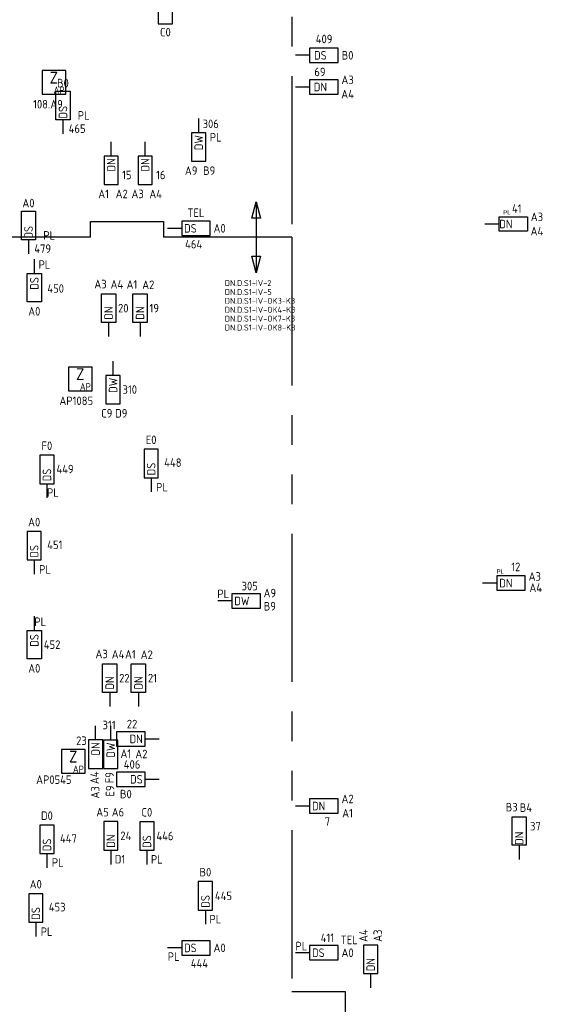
# Model space of a CAD drawing. Header units: millimetres. Extents: x 4336 to 79204, y -9688 to 63134.
# Tile 17 of 38: x 40757 to 51805, y 7369 to 28129. Entities that reach past the tile are written whole.
import ezdxf
from ezdxf.enums import TextEntityAlignment as Align

# ---------------------------------------------------------------- set-up
doc = ezdxf.new("R2010")
doc.units = ezdxf.units.MM
doc.header["$LTSCALE"] = 100
doc.linetypes.add('B0801', pattern=[62.5, 31.25, -6.25, 6.25, -6.25, 6.25, -6.25])
doc.layers.get('0').update_dxf_attribs({"linetype": 'CONTINUOUS'})
for name, color, linetype in [('EB6416--_ATTRIB', 1, 'CONTINUOUS'), ('EB6445--_ATTRIB', 2, 'CONTINUOUS'), ('EL631005_KSTSCH', 6, 'B0801'), ('EL6416--_WIRELESS-Z', 1, 'CONTINUOUS'), ('EL6445--_DATANET', 3, 'CONTINUOUS'), ('EL6522--_TOEGCTRL', 3, 'CONTINUOUS'), ('ET$1B---_OPSCHRIFT', 3, 'CONTINUOUS')]:
    doc.layers.add(name, color=color, linetype=linetype)
doc.styles.add('1_5', font='isocp.shx', dxfattribs={"height": 1.5})
doc.styles.add('1_8', font='iso')
doc.styles.add('2_5', font='isocp.shx', dxfattribs={"height": 2.5})
doc.styles.add('5_0', font='iso', dxfattribs={"height": 5})
doc.styles.add('BURO-025', font='burofont.shx', dxfattribs={"height": 2.5})
doc.styles.add('NORATT', font='isocp.shx')
doc.styles.add('Normaal_staand', font='isocp.shx')

# ---------------------------------------------------------------- blocks, each defined once
blk = doc.blocks.new('EA644501')
for p, q in [((-1.5, 6), (-1.5, 0)), ((1.5, 6), (-1.5, 6)), ((1.5, 0), (1.5, 6)), ((-1.5, 0), (1.5, 0))]:
    blk.add_line(p, q)
at = {"color": 2}
blk.add_line((0, 0), (0, -3), dxfattribs=at)
at = {"style": '1_8', "flags": 9}
blk.add_attdef('NUMMER', text='', height=1.8, rotation=90, dxfattribs=at).set_placement((-3.5, 8), align=Align.BOTTOM_LEFT)
at = {"style": '1_8'}
for tag, flags, p in [('NUMMERAP', 9, (-1.5, 8)), ('NUMMERBP', 9, (1.5, 8)), ('NUMMERA', 8, (-1.5, 8)), ('NUMMERB', 8, (1.5, 8))]:
    blk.add_attdef(tag, text='', height=1.8, rotation=90, dxfattribs=dict(at, flags=flags)).set_placement(p, align=Align.MIDDLE_CENTER)
at = {"style": '1_8', "flags": 8}
blk.add_attdef('CODE', text='', height=1.8, rotation=90, dxfattribs=at).set_placement((0, 0.5), align=Align.MIDDLE_LEFT)
at = {"style": '1_8', "flags": 9}
for tag, p in [('TYPE', (0, 4)), ('PDATE', (0, 2)), ('FABR', (0, 3)), ('PCODE', (0, 0)), ('PVERS', (0, 1))]:
    blk.add_attdef(tag, text='', height=1.8, dxfattribs=at).set_placement(p, align=Align.MIDDLE_CENTER)
for tag in ['VERD', 'PATCHSTR', 'PANEEL']:
    blk.add_attdef(tag, text='', height=1.8, dxfattribs=at).set_placement((2, 0), align=Align.BOTTOM_LEFT)
blk = doc.blocks.new('Wrls-Zender')
blk.add_lwpolyline([(-2.5, -2.5), (2.5, -2.5), (2.5, 2.5), (-2.5, 2.5)], close=True)
at = {"style": '2_5'}
blk.add_text('Z', height=2.5, dxfattribs=at).set_placement((0, 1), align=Align.MIDDLE_CENTER)
at = {"style": '1_5'}
blk.add_text('AP', height=1.5, dxfattribs=at).set_placement((2.25, -2.38), align=Align.RIGHT)
at = {"style": '1_8', "flags": 8}
blk.add_attdef('ADRES', (3, -2.5), '', height=1.8, dxfattribs=at)
at = {"style": '1_8', "flags": 9}
blk.add_attdef('M_CODE', text='', height=1.8, dxfattribs=at).set_placement((-2.5, -4.5), align=Align.MIDDLE_LEFT)
blk = doc.blocks.new('ES111271')
at = {"color": 0}
blk.add_line((0, 15), (0, -15), dxfattribs=at)
for points in [[(-1.87, 8), (0, 15), (1.87, 8)], [(1.87, -8), (0, -15), (-1.87, -8)]]:
    blk.add_lwpolyline(points, close=True, dxfattribs=at)
at = {"color": 0, "style": '5_0', "flags": 8}
blk.add_attdef('KAST-1', text='', height=5, rotation=270, dxfattribs=at).set_placement((0, 17.5), align=Align.MIDDLE_RIGHT)
at = {"style": '1_8', "flags": 8}
blk.add_attdef('M_CODE', text='', height=1.8, dxfattribs=at).set_placement((0, 0), align=Align.MIDDLE_CENTER)
at = {"color": 0, "style": '5_0', "flags": 8}
blk.add_attdef('KAST-2', text='', height=5, rotation=270, dxfattribs=at).set_placement((0, -17.5), align=Align.MIDDLE_LEFT)

msp = doc.modelspace()

# ---------------------------------------------------------------- linework, layer by layer
at = {"layer": 'EL631005_KSTSCH'}
for p, q in [((42249, 23541), (42249, 23871)), ((42249, 23871), (43793, 23871)), ((43793, 23871), (43793, 23541)), ((43793, 23737), (43793, 23541)), ((42249, 23541), (33384, 23541)), ((46500, 23541), (43793, 23541))]:
    msp.add_line(p, q, dxfattribs=at)
at = {"layer": 'EL631005_KSTSCH', "color": 6}
msp.add_lwpolyline([(45600, 58161), (45600, 49941), (47100, 49941), (47100, 39441), (46500, 39441), (46500, 23541), (46500, 7641), (47625, 7641), (47625, 5241), (45600, 5241), (45600, -389), (46800, -389), (46800, -3509)], dxfattribs=at)

# ---------------------------------------------------------------- block references
at = {"layer": 'EL6416--_WIRELESS-Z'}
ref = msp.add_blockref('Wrls-Zender', (41478, 26807), dxfattribs=dict(at, xscale=100, yscale=100, zscale=100))
ref.add_attrib('ADRES', '108.A9', (41040, 26257), dxfattribs={"layer": 'EB6416--_ATTRIB', "color": 1, "height": 180, "style": 'NORATT', "flags": 8})
ref = msp.add_blockref('Wrls-Zender', (42034, 20554), dxfattribs=dict(at, xscale=100, yscale=100, zscale=100))
ref.add_attrib('ADRES', 'AP1085', (41595, 20004), dxfattribs={"layer": 'EB6416--_ATTRIB', "color": 1, "height": 180, "style": 'NORATT', "flags": 8})
ref = msp.add_blockref('Wrls-Zender', (41887, 12491), dxfattribs=dict(at, xscale=100, yscale=100, zscale=100))
ref.add_attrib('ADRES', 'AP0545', (41104, 12015), dxfattribs={"layer": 'EB6416--_ATTRIB', "color": 1, "height": 180, "style": 'NORATT', "flags": 8})
at = {"layer": 'EL6445--_DATANET'}
ref = msp.add_blockref('EA644501', (43832, 28640), dxfattribs=dict(at, xscale=100, yscale=100, zscale=100, rotation=180))
ref.add_attrib('CODE', 'DS', dxfattribs={"layer": 'EB6445--_ATTRIB', "color": 1, "height": 180, "rotation": 90, "style": 'NORATT', "flags": 8}).set_placement((43832, 28590), align=Align.MIDDLE_RIGHT)
ref.add_attrib('NUMMERA', 'C0', dxfattribs={"layer": 'EB6445--_ATTRIB', "color": 1, "height": 180, "style": 'NORATT', "flags": 8}).set_placement((43831, 27867), align=Align.MIDDLE_CENTER)
ref.add_attrib('FABR', 'PL', dxfattribs={"layer": '0', "color": 1, "height": 180, "style": '1_8', "flags": 8}).set_placement((44268, 28549), align=Align.MIDDLE_CENTER)
ref.add_attrib('TYPE', '466', dxfattribs={"layer": '0', "color": 1, "height": 180, "style": '1_8', "flags": 8}).set_placement((44131, 28819), align=Align.MIDDLE_CENTER)
ref = msp.add_blockref('EA644501', (46875, 27379), dxfattribs=dict(at, xscale=100, yscale=100, zscale=100, rotation=270))
ref.add_attrib('CODE', 'DS', dxfattribs={"layer": 'EB6445--_ATTRIB', "color": 1, "height": 180, "style": 'NORATT', "flags": 8}).set_placement((47235, 27378), align=Align.MIDDLE_RIGHT)
ref.add_attrib('NUMMERA', 'B0', dxfattribs={"layer": 'EB6445--_ATTRIB', "color": 1, "height": 180, "style": 'NORATT', "flags": 8}).set_placement((47675, 27378), align=Align.MIDDLE_CENTER)
ref.add_attrib('TYPE', '409', dxfattribs={"layer": '0', "color": 1, "height": 180, "style": '1_8', "flags": 8}).set_placement((47179, 27722), align=Align.MIDDLE_CENTER)
ref = msp.add_blockref('EA644501', (46875, 26710), dxfattribs=dict(at, xscale=100, yscale=100, zscale=100, rotation=270))
ref.add_attrib('CODE', 'DN', dxfattribs={"layer": 'EB6445--_ATTRIB', "color": 1, "height": 180, "style": 'NORATT', "flags": 8}).set_placement((47241, 26710), align=Align.MIDDLE_RIGHT)
ref.add_attrib('NUMMERA', 'A4', dxfattribs={"layer": 'EB6445--_ATTRIB', "color": 1, "height": 180, "style": 'NORATT', "flags": 8}).set_placement((47675, 26560), align=Align.MIDDLE_CENTER)
ref.add_attrib('NUMMERB', 'A3', dxfattribs={"layer": 'EB6445--_ATTRIB', "color": 1, "height": 180, "style": 'NORATT', "flags": 8}).set_placement((47675, 26860), align=Align.MIDDLE_CENTER)
ref.add_attrib('TYPE', '69', dxfattribs={"layer": '0', "color": 1, "height": 180, "style": '1_8', "flags": 8}).set_placement((47092, 27027), align=Align.MIDDLE_CENTER)
ref = msp.add_blockref('EA644501', (41670, 26020), dxfattribs=dict(at, xscale=-100, yscale=100, zscale=100))
ref.add_attrib('CODE', 'DS', dxfattribs={"layer": 'EB6445--_ATTRIB', "color": 1, "height": 180, "rotation": 90, "style": 'NORATT', "flags": 8}).set_placement((41670, 26311), align=Align.MIDDLE_RIGHT)
ref.add_attrib('NUMMERA', 'B0', dxfattribs={"layer": 'EB6445--_ATTRIB', "color": 1, "height": 180, "style": 'NORATT', "flags": 8}).set_placement((41669, 26793), align=Align.MIDDLE_CENTER)
ref.add_attrib('FABR', 'PL', dxfattribs={"layer": '0', "color": 1, "height": 180, "style": '1_8', "flags": 8}).set_placement((42106, 26111), align=Align.MIDDLE_CENTER)
ref.add_attrib('TYPE', '465', dxfattribs={"layer": '0', "color": 1, "height": 180, "style": '1_8', "flags": 8}).set_placement((41969, 25832), align=Align.MIDDLE_CENTER)
ref = msp.add_blockref('EA644501', (44534, 25747), dxfattribs=dict(at, xscale=100, yscale=100, zscale=100, rotation=180))
ref.add_attrib('CODE', 'DW', dxfattribs={"layer": 'EB6445--_ATTRIB', "color": 1, "height": 180, "rotation": 90, "style": 'NORATT', "flags": 8}).set_placement((44534, 25697), align=Align.MIDDLE_RIGHT)
ref.add_attrib('NUMMERA', 'A9', dxfattribs={"layer": 'EB6445--_ATTRIB', "color": 1, "height": 180, "style": 'NORATT', "flags": 8}).set_placement((44375, 24947), align=Align.MIDDLE_CENTER)
ref.add_attrib('NUMMERB', 'B9', dxfattribs={"layer": 'EB6445--_ATTRIB', "color": 1, "height": 180, "style": 'NORATT', "flags": 8}).set_placement((44755, 24947), align=Align.MIDDLE_CENTER)
ref.add_attrib('FABR', 'PL', dxfattribs={"layer": '0', "color": 1, "height": 180, "style": '1_8', "flags": 8}).set_placement((44892, 25650), align=Align.MIDDLE_CENTER)
ref.add_attrib('TYPE', '306', dxfattribs={"layer": '0', "color": 1, "height": 180, "style": '1_8', "flags": 8}).set_placement((44788, 25933), align=Align.MIDDLE_CENTER)
ref = msp.add_blockref('EA644501', (42687, 25255), dxfattribs=dict(at, xscale=100, yscale=100, zscale=100, rotation=180))
ref.add_attrib('CODE', 'DN', dxfattribs={"layer": 'EB6445--_ATTRIB', "color": 1, "height": 180, "rotation": 90, "style": 'NORATT', "flags": 8}).set_placement((42687, 25205), align=Align.MIDDLE_RIGHT)
ref.add_attrib('NUMMERA', 'A1', dxfattribs={"layer": 'EB6445--_ATTRIB', "color": 1, "height": 180, "style": 'NORATT', "flags": 8}).set_placement((42528, 24455), align=Align.MIDDLE_CENTER)
ref.add_attrib('NUMMERB', 'A2', dxfattribs={"layer": 'EB6445--_ATTRIB', "color": 1, "height": 180, "style": 'NORATT', "flags": 8}).set_placement((42909, 24455), align=Align.MIDDLE_CENTER)
ref.add_attrib('TYPE', '15', dxfattribs={"layer": '0', "color": 1, "height": 180, "style": '1_8', "flags": 8}).set_placement((43017, 24855), align=Align.MIDDLE_CENTER)
ref = msp.add_blockref('EA644501', (43404, 25255), dxfattribs=dict(at, xscale=100, yscale=100, zscale=100, rotation=180))
ref.add_attrib('CODE', 'DN', dxfattribs={"layer": 'EB6445--_ATTRIB', "color": 1, "height": 180, "rotation": 90, "style": 'NORATT', "flags": 8}).set_placement((43404, 25205), align=Align.MIDDLE_RIGHT)
ref.add_attrib('NUMMERA', 'A3', dxfattribs={"layer": 'EB6445--_ATTRIB', "color": 1, "height": 180, "style": 'NORATT', "flags": 8}).set_placement((43245, 24455), align=Align.MIDDLE_CENTER)
ref.add_attrib('NUMMERB', 'A4', dxfattribs={"layer": 'EB6445--_ATTRIB', "color": 1, "height": 180, "style": 'NORATT', "flags": 8}).set_placement((43626, 24455), align=Align.MIDDLE_CENTER)
ref.add_attrib('TYPE', '16', dxfattribs={"layer": '0', "color": 1, "height": 180, "style": '1_8', "flags": 8}).set_placement((43734, 24855), align=Align.MIDDLE_CENTER)
ref = msp.add_blockref('EA644501', (40943, 23490), dxfattribs=dict(at, xscale=-100, yscale=100, zscale=100))
ref.add_attrib('CODE', 'DS', dxfattribs={"layer": 'EB6445--_ATTRIB', "color": 1, "height": 180, "rotation": 90, "style": 'NORATT', "flags": 8}).set_placement((40943, 23781), align=Align.MIDDLE_RIGHT)
ref.add_attrib('NUMMERA', 'A0', dxfattribs={"layer": 'EB6445--_ATTRIB', "color": 1, "height": 180, "style": 'NORATT', "flags": 8}).set_placement((40942, 24263), align=Align.MIDDLE_CENTER)
ref.add_attrib('FABR', 'PL', dxfattribs={"layer": '0', "color": 1, "height": 180, "style": '1_8', "flags": 8}).set_placement((41379, 23581), align=Align.MIDDLE_CENTER)
ref.add_attrib('TYPE', '479', dxfattribs={"layer": '0', "color": 1, "height": 180, "style": '1_8', "flags": 8}).set_placement((41242, 23302), align=Align.MIDDLE_CENTER)
ref = msp.add_blockref('EA644501', (44175, 23730), dxfattribs=dict(at, xscale=100, yscale=100, zscale=100, rotation=270))
ref.add_attrib('CODE', 'DS', dxfattribs={"layer": 'EB6445--_ATTRIB', "color": 1, "height": 180, "style": 'NORATT', "flags": 8}).set_placement((44225, 23730), align=Align.MIDDLE_LEFT)
ref.add_attrib('NUMMERA', 'A0', dxfattribs={"layer": 'EB6445--_ATTRIB', "color": 1, "height": 180, "style": 'NORATT', "flags": 8}).set_placement((44975, 23730), align=Align.MIDDLE_CENTER)
ref.add_attrib('FABR', 'TEL', dxfattribs={"layer": '0', "color": 1, "height": 180, "style": '1_8', "flags": 8}).set_placement((44475, 24059), align=Align.MIDDLE_CENTER)
ref.add_attrib('TYPE', '464', dxfattribs={"layer": '0', "color": 1, "height": 180, "style": '1_8', "flags": 8}).set_placement((44427, 23396), align=Align.MIDDLE_CENTER)
ref = msp.add_blockref('EA644501', (50870, 23821), dxfattribs=dict(at, xscale=-100, yscale=100, zscale=100, rotation=270))
ref.add_attrib('CODE', 'DN', dxfattribs={"layer": 'EB6445--_ATTRIB', "color": 1, "height": 180, "style": 'NORATT', "flags": 8}).set_placement((51154, 23821), align=Align.MIDDLE_RIGHT)
ref.add_attrib('NUMMERA', 'A3', dxfattribs={"layer": 'EB6445--_ATTRIB', "color": 1, "height": 180, "style": 'NORATT', "flags": 8}).set_placement((51670, 23971), align=Align.MIDDLE_CENTER)
ref.add_attrib('NUMMERB', 'A4', dxfattribs={"layer": 'EB6445--_ATTRIB', "color": 1, "height": 180, "style": 'NORATT', "flags": 8}).set_placement((51670, 23671), align=Align.MIDDLE_CENTER)
ref.add_attrib('TYPE', '41', dxfattribs={"layer": 'EB6445--_ATTRIB', "color": 1, "height": 180, "style": 'NORATT', "flags": 8}).set_placement((51245, 24146), align=Align.MIDDLE_CENTER)
ref = msp.add_blockref('EA644501', (41066, 22780), dxfattribs=dict(at, xscale=-100, yscale=100, zscale=100, rotation=180))
ref.add_attrib('CODE', 'DS', dxfattribs={"layer": 'EB6445--_ATTRIB', "color": 1, "height": 180, "rotation": 90, "style": 'NORATT', "flags": 8}).set_placement((41066, 22435), align=Align.MIDDLE_LEFT)
ref.add_attrib('NUMMERA', 'A0', dxfattribs={"layer": 'EB6445--_ATTRIB', "color": 1, "height": 180, "style": 'NORATT', "flags": 8}).set_placement((41065, 21980), align=Align.MIDDLE_CENTER)
ref.add_attrib('VERD', 'PL', dxfattribs={"layer": 'EB6445--_ATTRIB', "color": 1, "height": 180, "style": 'NORATT', "flags": 8}).set_placement((41155, 22823), align=Align.BOTTOM_LEFT)
ref.add_attrib('TYPE', '450', dxfattribs={"layer": 'EB6445--_ATTRIB', "color": 1, "height": 180, "style": 'NORATT', "flags": 8}).set_placement((41341, 22317), align=Align.BOTTOM_LEFT)
ref = msp.add_blockref('EA644501', (42632, 21746), dxfattribs=dict(at, xscale=-100, yscale=100, zscale=100))
ref.add_attrib('CODE', 'DN', dxfattribs={"layer": 'EB6445--_ATTRIB', "color": 1, "height": 180, "rotation": 90, "style": 'NORATT', "flags": 8}).set_placement((42632, 21804), align=Align.MIDDLE_LEFT)
ref.add_attrib('NUMMERA', 'A3', dxfattribs={"layer": 'EB6445--_ATTRIB', "color": 1, "height": 180, "style": 'NORATT', "flags": 8}).set_placement((42462, 22555), align=Align.MIDDLE_CENTER)
ref.add_attrib('NUMMERB', 'A4', dxfattribs={"layer": 'EB6445--_ATTRIB', "color": 1, "height": 180, "style": 'NORATT', "flags": 8}).set_placement((42808, 22549), align=Align.MIDDLE_CENTER)
ref.add_attrib('TYPE', '20', dxfattribs={"layer": 'EB6445--_ATTRIB', "color": 1, "height": 180, "style": 'NORATT', "flags": 8}).set_placement((42832, 22046), align=Align.MIDDLE_LEFT)
ref = msp.add_blockref('EA644501', (43296, 21746), dxfattribs=dict(at, xscale=-100, yscale=100, zscale=100))
ref.add_attrib('CODE', 'DN', dxfattribs={"layer": 'EB6445--_ATTRIB', "color": 1, "height": 180, "rotation": 90, "style": 'NORATT', "flags": 8}).set_placement((43296, 21804), align=Align.MIDDLE_LEFT)
ref.add_attrib('NUMMERA', 'A1', dxfattribs={"layer": 'EB6445--_ATTRIB', "color": 1, "height": 180, "style": 'NORATT', "flags": 8}).set_placement((43125, 22548), align=Align.MIDDLE_CENTER)
ref.add_attrib('NUMMERB', 'A2', dxfattribs={"layer": 'EB6445--_ATTRIB', "color": 1, "height": 180, "style": 'NORATT', "flags": 8}).set_placement((43471, 22540), align=Align.MIDDLE_CENTER)
ref.add_attrib('TYPE', '19', dxfattribs={"layer": 'EB6445--_ATTRIB', "color": 1, "height": 180, "style": 'NORATT', "flags": 8}).set_placement((43496, 22046), align=Align.MIDDLE_LEFT)
ref = msp.add_blockref('EA644501', (42727, 20630), dxfattribs=dict(at, xscale=100, yscale=100, zscale=100, rotation=180))
ref.add_attrib('CODE', 'DW', dxfattribs={"layer": 'EB6445--_ATTRIB', "color": 1, "height": 180, "rotation": 90, "style": 'NORATT', "flags": 8}).set_placement((42727, 20580), align=Align.MIDDLE_RIGHT)
ref.add_attrib('NUMMERA', 'C9', dxfattribs={"layer": 'EB6445--_ATTRIB', "color": 1, "height": 180, "style": 'NORATT', "flags": 8}).set_placement((42595, 19830), align=Align.MIDDLE_CENTER)
ref.add_attrib('NUMMERB', 'D9', dxfattribs={"layer": 'EB6445--_ATTRIB', "color": 1, "height": 180, "style": 'NORATT', "flags": 8}).set_placement((42900, 19830), align=Align.MIDDLE_CENTER)
ref.add_attrib('TYPE', '310', dxfattribs={"layer": 'EB6445--_ATTRIB', "color": 1, "height": 180, "style": 'NORATT', "flags": 8}).set_placement((42927, 20330), align=Align.MIDDLE_LEFT)
ref = msp.add_blockref('EA644501', (43531, 18471), dxfattribs=dict(at, xscale=100, yscale=100, zscale=100))
ref.add_attrib('CODE', 'DS', dxfattribs={"layer": 'EB6445--_ATTRIB', "color": 1, "height": 180, "rotation": 90, "style": 'NORATT', "flags": 8}).set_placement((43531, 18521), align=Align.MIDDLE_LEFT)
ref.add_attrib('NUMMERA', 'E0', dxfattribs={"layer": 'EB6445--_ATTRIB', "color": 1, "height": 180, "style": 'NORATT', "flags": 8}).set_placement((43530, 19271), align=Align.MIDDLE_CENTER)
ref.add_attrib('VERD', ' PL', dxfattribs={"layer": 'EB6445--_ATTRIB', "color": 1, "height": 180, "style": 'NORATT', "flags": 8}).set_placement((43531, 18128), align=Align.BOTTOM_LEFT)
ref.add_attrib('TYPE', '448', dxfattribs={"layer": 'EB6445--_ATTRIB', "color": 1, "height": 180, "style": 'NORATT', "flags": 8}).set_placement((43806, 18646), align=Align.BOTTOM_LEFT)
ref = msp.add_blockref('EA644501', (41332, 18346), dxfattribs=dict(at, xscale=100, yscale=100, zscale=100))
ref.add_attrib('CODE', 'DS', dxfattribs={"layer": 'EB6445--_ATTRIB', "color": 1, "height": 180, "rotation": 90, "style": 'NORATT', "flags": 8}).set_placement((41332, 18396), align=Align.MIDDLE_LEFT)
ref.add_attrib('NUMMERA', 'F0', dxfattribs={"layer": 'EB6445--_ATTRIB', "color": 1, "height": 180, "style": 'NORATT', "flags": 8}).set_placement((41331, 19146), align=Align.MIDDLE_CENTER)
ref.add_attrib('VERD', 'PL', dxfattribs={"layer": 'EB6445--_ATTRIB', "color": 1, "height": 180, "style": 'NORATT', "flags": 8}).set_placement((41332, 18015), align=Align.BOTTOM_LEFT)
ref.add_attrib('TYPE', '449', dxfattribs={"layer": 'EB6445--_ATTRIB', "color": 1, "height": 180, "style": 'NORATT', "flags": 8}).set_placement((41532, 18655), align=Align.MIDDLE_LEFT)
ref = msp.add_blockref('EA644501', (41063, 16737), dxfattribs=dict(at, xscale=100, yscale=100, zscale=100))
ref.add_attrib('CODE', 'DS', dxfattribs={"layer": 'EB6445--_ATTRIB', "color": 1, "height": 180, "rotation": 90, "style": 'NORATT', "flags": 8}).set_placement((41063, 16787), align=Align.MIDDLE_LEFT)
ref.add_attrib('NUMMERA', 'A0', dxfattribs={"layer": 'EB6445--_ATTRIB', "color": 1, "height": 180, "style": 'NORATT', "flags": 8}).set_placement((41062, 17537), align=Align.MIDDLE_CENTER)
ref.add_attrib('VERD', ' PL', dxfattribs={"layer": 'EB6445--_ATTRIB', "color": 1, "height": 180, "style": 'NORATT', "flags": 8}).set_placement((41063, 16394), align=Align.BOTTOM_LEFT)
ref.add_attrib('TYPE', '451', dxfattribs={"layer": 'EB6445--_ATTRIB', "color": 1, "height": 180, "style": 'NORATT', "flags": 8}).set_placement((41338, 16912), align=Align.BOTTOM_LEFT)
ref = msp.add_blockref('EA644501', (50825, 16250), dxfattribs=dict(at, xscale=100, yscale=100, zscale=100, rotation=270))
ref.add_attrib('CODE', 'DN', dxfattribs={"layer": 'EB6445--_ATTRIB', "color": 1, "height": 180, "style": 'NORATT', "flags": 8}).set_placement((50875, 16250), align=Align.MIDDLE_LEFT)
ref.add_attrib('NUMMERA', 'A3', dxfattribs={"layer": 'EB6445--_ATTRIB', "color": 1, "height": 180, "style": 'NORATT', "flags": 8}).set_placement((51625, 16390), align=Align.MIDDLE_CENTER)
ref.add_attrib('NUMMERB', 'A4', dxfattribs={"layer": 'EB6445--_ATTRIB', "color": 1, "height": 180, "style": 'NORATT', "flags": 8}).set_placement((51645, 16153), align=Align.MIDDLE_CENTER)
ref.add_attrib('TYPE', '12', dxfattribs={"layer": 'EB6445--_ATTRIB', "color": 1, "height": 180, "style": 'NORATT', "flags": 8}).set_placement((51225, 16591), align=Align.MIDDLE_CENTER)
ref = msp.add_blockref('EA644501', (45235, 15873), dxfattribs=dict(at, xscale=100, yscale=100, zscale=100, rotation=270))
ref.add_attrib('CODE', 'DW', dxfattribs={"layer": 'EB6445--_ATTRIB', "color": 1, "height": 180, "style": 'NORATT', "flags": 8}).set_placement((45285, 15873), align=Align.MIDDLE_LEFT)
ref.add_attrib('NUMMERA', 'A9', dxfattribs={"layer": 'EB6445--_ATTRIB', "color": 1, "height": 180, "style": 'NORATT', "flags": 8}).set_placement((46035, 16040), align=Align.MIDDLE_CENTER)
ref.add_attrib('NUMMERB', 'B9', dxfattribs={"layer": 'EB6445--_ATTRIB', "color": 1, "height": 180, "style": 'NORATT', "flags": 8}).set_placement((46035, 15761), align=Align.MIDDLE_CENTER)
ref.add_attrib('VERD', 'PL', dxfattribs={"layer": 'EB6445--_ATTRIB', "color": 1, "height": 180, "style": 'NORATT', "flags": 8}).set_placement((44927, 15879), align=Align.BOTTOM_LEFT)
ref.add_attrib('TYPE', '305', dxfattribs={"layer": 'EB6445--_ATTRIB', "color": 1, "height": 180, "style": 'NORATT', "flags": 8}).set_placement((45610, 16188), align=Align.MIDDLE_CENTER)
ref = msp.add_blockref('EA644501', (41066, 15252), dxfattribs=dict(at, xscale=-100, yscale=100, zscale=100, rotation=180))
ref.add_attrib('CODE', 'DS', dxfattribs={"layer": 'EB6445--_ATTRIB', "color": 1, "height": 180, "rotation": 90, "style": 'NORATT', "flags": 8}).set_placement((41066, 14907), align=Align.MIDDLE_LEFT)
ref.add_attrib('NUMMERA', 'A0', dxfattribs={"layer": 'EB6445--_ATTRIB', "color": 1, "height": 180, "style": 'NORATT', "flags": 8}).set_placement((41065, 14452), align=Align.MIDDLE_CENTER)
ref.add_attrib('VERD', 'PL', dxfattribs={"layer": 'EB6445--_ATTRIB', "color": 1, "height": 180, "style": 'NORATT', "flags": 8}).set_placement((41066, 15291), align=Align.BOTTOM_LEFT)
ref.add_attrib('TYPE', '452', dxfattribs={"layer": 'EB6445--_ATTRIB', "color": 1, "height": 180, "style": 'NORATT', "flags": 8}).set_placement((41266, 14952), align=Align.MIDDLE_LEFT)
ref = msp.add_blockref('EA644501', (42656, 13946), dxfattribs=dict(at, xscale=-100, yscale=100, zscale=100))
ref.add_attrib('CODE', 'DN', dxfattribs={"layer": 'EB6445--_ATTRIB', "color": 1, "height": 180, "rotation": 90, "style": 'NORATT', "flags": 8}).set_placement((42656, 14004), align=Align.MIDDLE_LEFT)
ref.add_attrib('NUMMERA', 'A3', dxfattribs={"layer": 'EB6445--_ATTRIB', "color": 1, "height": 180, "style": 'NORATT', "flags": 8}).set_placement((42486, 14755), align=Align.MIDDLE_CENTER)
ref.add_attrib('NUMMERB', 'A4', dxfattribs={"layer": 'EB6445--_ATTRIB', "color": 1, "height": 180, "style": 'NORATT', "flags": 8}).set_placement((42832, 14749), align=Align.MIDDLE_CENTER)
ref.add_attrib('TYPE', '22', dxfattribs={"layer": 'EB6445--_ATTRIB', "color": 1, "height": 180, "style": 'NORATT', "flags": 8}).set_placement((42856, 14246), align=Align.MIDDLE_LEFT)
ref = msp.add_blockref('EA644501', (43262, 13946), dxfattribs=dict(at, xscale=-100, yscale=100, zscale=100))
ref.add_attrib('CODE', 'DN', dxfattribs={"layer": 'EB6445--_ATTRIB', "color": 1, "height": 180, "rotation": 90, "style": 'NORATT', "flags": 8}).set_placement((43262, 14004), align=Align.MIDDLE_LEFT)
ref.add_attrib('NUMMERA', 'A1', dxfattribs={"layer": 'EB6445--_ATTRIB', "color": 1, "height": 180, "style": 'NORATT', "flags": 8}).set_placement((43092, 14748), align=Align.MIDDLE_CENTER)
ref.add_attrib('NUMMERB', 'A2', dxfattribs={"layer": 'EB6445--_ATTRIB', "color": 1, "height": 180, "style": 'NORATT', "flags": 8}).set_placement((43438, 14740), align=Align.MIDDLE_CENTER)
ref.add_attrib('TYPE', '21', dxfattribs={"layer": 'EB6445--_ATTRIB', "color": 1, "height": 180, "style": 'NORATT', "flags": 8}).set_placement((43462, 14246), align=Align.MIDDLE_LEFT)
ref = msp.add_blockref('EA644501', (42677, 12939), dxfattribs=dict(at, xscale=100, yscale=100, zscale=100, rotation=180))
ref.add_attrib('CODE', 'DW', dxfattribs={"layer": 'EB6445--_ATTRIB', "color": 1, "height": 180, "rotation": 90, "style": 'NORATT', "flags": 8}).set_placement((42677, 12889), align=Align.MIDDLE_RIGHT)
ref.add_attrib('NUMMERA', 'E9', dxfattribs={"layer": 'EB6445--_ATTRIB', "color": 1, "height": 180, "rotation": 90, "style": 'NORATT', "flags": 8}).set_placement((42664, 11867), align=Align.MIDDLE_CENTER)
ref.add_attrib('NUMMERB', 'F9', dxfattribs={"layer": 'EB6445--_ATTRIB', "color": 1, "height": 180, "rotation": 90, "style": 'NORATT', "flags": 8}).set_placement((42653, 12148), align=Align.MIDDLE_CENTER)
ref.add_attrib('TYPE', '311', dxfattribs={"layer": 'EB6445--_ATTRIB', "color": 1, "height": 180, "style": 'NORATT', "flags": 8}).set_placement((42506, 13258), align=Align.MIDDLE_LEFT)
ref = msp.add_blockref('EA644501', (43403, 12964), dxfattribs=dict(at, xscale=100, yscale=100, zscale=100, rotation=90))
ref.add_attrib('CODE', 'DN', dxfattribs={"layer": 'EB6445--_ATTRIB', "color": 1, "height": 180, "style": 'NORATT', "flags": 8}).set_placement((43353, 12964), align=Align.MIDDLE_RIGHT)
ref.add_attrib('NUMMERA', 'A1', dxfattribs={"layer": 'EB6445--_ATTRIB', "color": 1, "height": 180, "style": 'NORATT', "flags": 8}).set_placement((42997, 12653), align=Align.MIDDLE_CENTER)
ref.add_attrib('NUMMERB', 'A2', dxfattribs={"layer": 'EB6445--_ATTRIB', "color": 1, "height": 180, "style": 'NORATT', "flags": 8}).set_placement((43325, 12646), align=Align.MIDDLE_CENTER)
ref.add_attrib('TYPE', '22', dxfattribs={"layer": '0', "color": 1, "height": 180, "style": '1_8', "flags": 8}).set_placement((43128, 13278), align=Align.MIDDLE_CENTER)
ref = msp.add_blockref('EA644501', (42358, 12942), dxfattribs=dict(at, xscale=100, yscale=100, zscale=100, rotation=180))
ref.add_attrib('CODE', 'DN', dxfattribs={"layer": 'EB6445--_ATTRIB', "color": 1, "height": 180, "rotation": 90, "style": 'NORATT', "flags": 8}).set_placement((42358, 12892), align=Align.MIDDLE_RIGHT)
ref.add_attrib('NUMMERA', 'A3', dxfattribs={"layer": 'EB6445--_ATTRIB', "color": 1, "height": 180, "rotation": 90, "style": 'NORATT', "flags": 8}).set_placement((42349, 11838), align=Align.MIDDLE_CENTER)
ref.add_attrib('NUMMERB', 'A4', dxfattribs={"layer": 'EB6445--_ATTRIB', "color": 1, "height": 180, "rotation": 90, "style": 'NORATT', "flags": 8}).set_placement((42338, 12146), align=Align.MIDDLE_CENTER)
ref.add_attrib('TYPE', '23', dxfattribs={"layer": 'EB6445--_ATTRIB', "color": 1, "height": 180, "style": 'NORATT', "flags": 8}).set_placement((41948, 12927), align=Align.MIDDLE_LEFT)
ref = msp.add_blockref('EA644501', (43403, 12113), dxfattribs=dict(at, xscale=100, yscale=100, zscale=100, rotation=90))
ref.add_attrib('CODE', 'DS', dxfattribs={"layer": 'EB6445--_ATTRIB', "color": 1, "height": 180, "style": 'NORATT', "flags": 8}).set_placement((43353, 12113), align=Align.MIDDLE_RIGHT)
ref.add_attrib('NUMMERA', 'B0', dxfattribs={"layer": 'EB6445--_ATTRIB', "color": 1, "height": 180, "style": 'NORATT', "flags": 8}).set_placement((42997, 11802), align=Align.MIDDLE_CENTER)
ref.add_attrib('TYPE', '406', dxfattribs={"layer": '0', "color": 1, "height": 180, "style": '1_8', "flags": 8}).set_placement((43128, 12427), align=Align.MIDDLE_CENTER)
ref = msp.add_blockref('EA644501', (46875, 11549), dxfattribs=dict(at, xscale=100, yscale=100, zscale=100, rotation=270))
ref.add_attrib('CODE', 'DN', dxfattribs={"layer": 'EB6445--_ATTRIB', "color": 1, "height": 180, "style": 'NORATT', "flags": 8}).set_placement((46925, 11549), align=Align.MIDDLE_LEFT)
ref.add_attrib('NUMMERA', 'A1', dxfattribs={"layer": 'EB6445--_ATTRIB', "color": 1, "height": 180, "style": 'NORATT', "flags": 8}).set_placement((47675, 11399), align=Align.MIDDLE_CENTER)
ref.add_attrib('NUMMERB', 'A2', dxfattribs={"layer": 'EB6445--_ATTRIB', "color": 1, "height": 180, "style": 'NORATT', "flags": 8}).set_placement((47675, 11699), align=Align.MIDDLE_CENTER)
ref.add_attrib('TYPE', '7', dxfattribs={"layer": 'EB6445--_ATTRIB', "color": 1, "height": 180, "style": 'NORATT', "flags": 8}).set_placement((47250, 11224), align=Align.MIDDLE_CENTER)
ref = msp.add_blockref('EA644501', (41332, 10546), dxfattribs=dict(at, xscale=100, yscale=100, zscale=100))
ref.add_attrib('CODE', 'DS', dxfattribs={"layer": 'EB6445--_ATTRIB', "color": 1, "height": 180, "rotation": 90, "style": 'NORATT', "flags": 8}).set_placement((41332, 10596), align=Align.MIDDLE_LEFT)
ref.add_attrib('NUMMERA', 'D0', dxfattribs={"layer": 'EB6445--_ATTRIB', "color": 1, "height": 180, "style": 'NORATT', "flags": 8}).set_placement((41331, 11346), align=Align.MIDDLE_CENTER)
ref.add_attrib('VERD', ' PL', dxfattribs={"layer": 'EB6445--_ATTRIB', "color": 1, "height": 180, "style": 'NORATT', "flags": 8}).set_placement((41332, 10215), align=Align.BOTTOM_LEFT)
ref.add_attrib('TYPE', '447', dxfattribs={"layer": 'EB6445--_ATTRIB', "color": 1, "height": 180, "style": 'NORATT', "flags": 8}).set_placement((41607, 10721), align=Align.BOTTOM_LEFT)
ref = msp.add_blockref('EA644501', (42680, 10620), dxfattribs=dict(at, xscale=100, yscale=100, zscale=100))
ref.add_attrib('CODE', 'DN', dxfattribs={"layer": 'EB6445--_ATTRIB', "color": 1, "height": 180, "rotation": 90, "style": 'NORATT', "flags": 8}).set_placement((42680, 10670), align=Align.MIDDLE_LEFT)
ref.add_attrib('NUMMERA', 'A5', dxfattribs={"layer": 'EB6445--_ATTRIB', "color": 1, "height": 180, "style": 'NORATT', "flags": 8}).set_placement((42504, 11420), align=Align.MIDDLE_CENTER)
ref.add_attrib('NUMMERB', 'A6', dxfattribs={"layer": 'EB6445--_ATTRIB', "color": 1, "height": 180, "style": 'NORATT', "flags": 8}).set_placement((42830, 11420), align=Align.MIDDLE_CENTER)
ref.add_attrib('VERD', 'D1', dxfattribs={"layer": 'EB6445--_ATTRIB', "color": 1, "height": 180, "style": 'NORATT', "flags": 8}).set_placement((42764, 10284), align=Align.BOTTOM_LEFT)
ref.add_attrib('TYPE', '24', dxfattribs={"layer": 'EB6445--_ATTRIB', "color": 1, "height": 180, "style": 'NORATT', "flags": 8}).set_placement((42880, 10920), align=Align.MIDDLE_LEFT)
ref = msp.add_blockref('EA644501', (43441, 10617), dxfattribs=dict(at, xscale=100, yscale=100, zscale=100))
ref.add_attrib('CODE', 'DS', dxfattribs={"layer": 'EB6445--_ATTRIB', "color": 1, "height": 180, "rotation": 90, "style": 'NORATT', "flags": 8}).set_placement((43441, 10667), align=Align.MIDDLE_LEFT)
ref.add_attrib('NUMMERA', 'C0', dxfattribs={"layer": 'EB6445--_ATTRIB', "color": 1, "height": 180, "style": 'NORATT', "flags": 8}).set_placement((43440, 11417), align=Align.MIDDLE_CENTER)
ref.add_attrib('VERD', 'PL', dxfattribs={"layer": 'EB6445--_ATTRIB', "color": 1, "height": 180, "style": 'NORATT', "flags": 8}).set_placement((43525, 10281), align=Align.BOTTOM_LEFT)
ref.add_attrib('TYPE', '446', dxfattribs={"layer": 'EB6445--_ATTRIB', "color": 1, "height": 180, "style": 'NORATT', "flags": 8}).set_placement((43641, 10917), align=Align.MIDDLE_LEFT)
ref = msp.add_blockref('EA644501', (51296, 10725), dxfattribs=dict(at, xscale=-100, yscale=100, zscale=100))
ref.add_attrib('CODE', 'DN', dxfattribs={"layer": 'EB6445--_ATTRIB', "color": 1, "height": 180, "rotation": 90, "style": 'NORATT', "flags": 8}).set_placement((51296, 11009), align=Align.MIDDLE_RIGHT)
ref.add_attrib('NUMMERA', 'B3', dxfattribs={"layer": 'EB6445--_ATTRIB', "color": 1, "height": 180, "style": 'NORATT', "flags": 8}).set_placement((51138, 11525), align=Align.MIDDLE_CENTER)
ref.add_attrib('NUMMERB', 'B4', dxfattribs={"layer": 'EB6445--_ATTRIB', "color": 1, "height": 180, "style": 'NORATT', "flags": 8}).set_placement((51438, 11516), align=Align.MIDDLE_CENTER)
ref.add_attrib('TYPE', '37', dxfattribs={"layer": 'EB6445--_ATTRIB', "color": 1, "height": 180, "style": 'NORATT', "flags": 8}).set_placement((51638, 11125), align=Align.MIDDLE_CENTER)
ref = msp.add_blockref('EA644501', (44676, 9355), dxfattribs=dict(at, xscale=100, yscale=100, zscale=100))
ref.add_attrib('CODE', 'DS', dxfattribs={"layer": 'EB6445--_ATTRIB', "color": 1, "height": 180, "rotation": 90, "style": 'NORATT', "flags": 8}).set_placement((44676, 9405), align=Align.MIDDLE_LEFT)
ref.add_attrib('NUMMERA', 'B0', dxfattribs={"layer": 'EB6445--_ATTRIB', "color": 1, "height": 180, "style": 'NORATT', "flags": 8}).set_placement((44675, 10155), align=Align.MIDDLE_CENTER)
ref.add_attrib('VERD', 'PL', dxfattribs={"layer": 'EB6445--_ATTRIB', "color": 1, "height": 180, "style": 'NORATT', "flags": 8}).set_placement((44760, 9019), align=Align.BOTTOM_LEFT)
ref.add_attrib('TYPE', '445', dxfattribs={"layer": 'EB6445--_ATTRIB', "color": 1, "height": 180, "style": 'NORATT', "flags": 8}).set_placement((44876, 9655), align=Align.MIDDLE_LEFT)
ref = msp.add_blockref('EA644501', (41097, 9100), dxfattribs=dict(at, xscale=100, yscale=100, zscale=100))
ref.add_attrib('CODE', 'DS', dxfattribs={"layer": 'EB6445--_ATTRIB', "color": 1, "height": 180, "rotation": 90, "style": 'NORATT', "flags": 8}).set_placement((41097, 9150), align=Align.MIDDLE_LEFT)
ref.add_attrib('NUMMERA', 'A0', dxfattribs={"layer": 'EB6445--_ATTRIB', "color": 1, "height": 180, "style": 'NORATT', "flags": 8}).set_placement((41096, 9900), align=Align.MIDDLE_CENTER)
ref.add_attrib('VERD', ' PL', dxfattribs={"layer": 'EB6445--_ATTRIB', "color": 1, "height": 180, "style": 'NORATT', "flags": 8}).set_placement((41097, 8757), align=Align.BOTTOM_LEFT)
ref.add_attrib('TYPE', '453', dxfattribs={"layer": 'EB6445--_ATTRIB', "color": 1, "height": 180, "style": 'NORATT', "flags": 8}).set_placement((41372, 9275), align=Align.BOTTOM_LEFT)
ref = msp.add_blockref('EA644501', (48162, 8016), dxfattribs=dict(at, xscale=100, yscale=100, zscale=100))
ref.add_attrib('CODE', 'DN', dxfattribs={"layer": 'EB6445--_ATTRIB', "color": 1, "height": 180, "rotation": 90, "style": 'NORATT', "flags": 8}).set_placement((48162, 8066), align=Align.MIDDLE_LEFT)
ref.add_attrib('NUMMERA', 'A3', dxfattribs={"layer": 'EB6445--_ATTRIB', "color": 1, "height": 180, "rotation": 90, "style": 'NORATT', "flags": 8}).set_placement((48312, 8816), align=Align.MIDDLE_CENTER)
ref.add_attrib('NUMMERB', 'A4', dxfattribs={"layer": 'EB6445--_ATTRIB', "color": 1, "height": 180, "rotation": 90, "style": 'NORATT', "flags": 8}).set_placement((48012, 8816), align=Align.MIDDLE_CENTER)
ref = msp.add_blockref('EA644501', (46875, 8456), dxfattribs=dict(at, xscale=100, yscale=100, zscale=100, rotation=270))
ref.add_attrib('CODE', 'DS', dxfattribs={"layer": 'EB6445--_ATTRIB', "color": 1, "height": 180, "style": 'NORATT', "flags": 8}).set_placement((46925, 8456), align=Align.MIDDLE_LEFT)
ref.add_attrib('NUMMERA', 'A0', dxfattribs={"layer": 'EB6445--_ATTRIB', "color": 1, "height": 180, "style": 'NORATT', "flags": 8}).set_placement((47675, 8456), align=Align.MIDDLE_CENTER)
ref.add_attrib('VERD', 'PL', dxfattribs={"layer": 'EB6445--_ATTRIB', "color": 1, "height": 180, "style": 'NORATT', "flags": 8}).set_placement((46575, 8453), align=Align.BOTTOM_LEFT)
ref.add_attrib('FABR', 'TEL', dxfattribs={"layer": 'EB6445--_ATTRIB', "color": 1, "height": 180, "style": 'NORATT', "flags": 8}).set_placement((47709, 8726), align=Align.MIDDLE_CENTER)
ref.add_attrib('TYPE', '411', dxfattribs={"layer": 'EB6445--_ATTRIB', "color": 1, "height": 180, "style": 'NORATT', "flags": 8}).set_placement((47250, 8771), align=Align.MIDDLE_CENTER)
ref = msp.add_blockref('EA644501', (44175, 8558), dxfattribs=dict(at, xscale=100, yscale=100, zscale=100, rotation=270))
ref.add_attrib('CODE', 'DS', dxfattribs={"layer": 'EB6445--_ATTRIB', "color": 1, "height": 180, "style": 'NORATT', "flags": 8}).set_placement((44225, 8558), align=Align.MIDDLE_LEFT)
ref.add_attrib('NUMMERA', 'A0', dxfattribs={"layer": 'EB6445--_ATTRIB', "color": 1, "height": 180, "style": 'NORATT', "flags": 8}).set_placement((44975, 8558), align=Align.MIDDLE_CENTER)
ref.add_attrib('VERD', 'PL', dxfattribs={"layer": 'EB6445--_ATTRIB', "color": 1, "height": 180, "style": 'NORATT', "flags": 8}).set_placement((43880, 8231), align=Align.BOTTOM_LEFT)
ref.add_attrib('TYPE', '444', dxfattribs={"layer": 'EB6445--_ATTRIB', "color": 1, "height": 180, "style": 'NORATT', "flags": 8}).set_placement((44550, 8233), align=Align.MIDDLE_CENTER)
at = {"layer": 'EL6522--_TOEGCTRL', "xscale": 50, "yscale": 50, "zscale": 50}
msp.add_blockref('ES111271', (45746, 23541), dxfattribs=at)
msp.add_blockref('ES111271', (45746, 23541), dxfattribs=at)

# ---------------------------------------------------------------- texts
at = {"layer": 'EL6445--_DATANET', "char_height": 90, "width": 298.33, "attachment_point": 5, "style": 'BURO-025'}
for insert in [(51037, 24067), (50896, 16493)]:
    msp.add_mtext('{\\C2;PL}', dxfattribs=dict(at, insert=insert))
at = {"layer": 'ET$1B---_OPSCHRIFT', "color": 2, "style": 'Normaal_staand'}
for s, p in [('DN.D.S1-IV-2', (45085, 22576)), ('DN.D.S1-IV-2', (45085, 22576)), ('DN.D.S1-IV-5', (45085, 22388)), ('DN.D.S1-IV-5', (45085, 22388)), ('DN.D.S1-IV-OK3-K3', (45085, 22201)), ('DN.D.S1-IV-OK3-K3', (45085, 22201)), ('DN.D.S1-IV-OK4-K3', (45085, 22013)), ('DN.D.S1-IV-OK4-K3', (45085, 22013)), ('DN.D.S1-IV-OK7-K3', (45085, 21826)), ('DN.D.S1-IV-OK7-K3', (45085, 21826)), ('DN.D.S1-IV-OK8-K3', (45085, 21638)), ('DN.D.S1-IV-OK8-K3', (45085, 21638))]:
    msp.add_text(s, height=125, dxfattribs=at).set_placement(p, align=Align.MIDDLE_LEFT)

doc.saveas('drawing.dxf')
